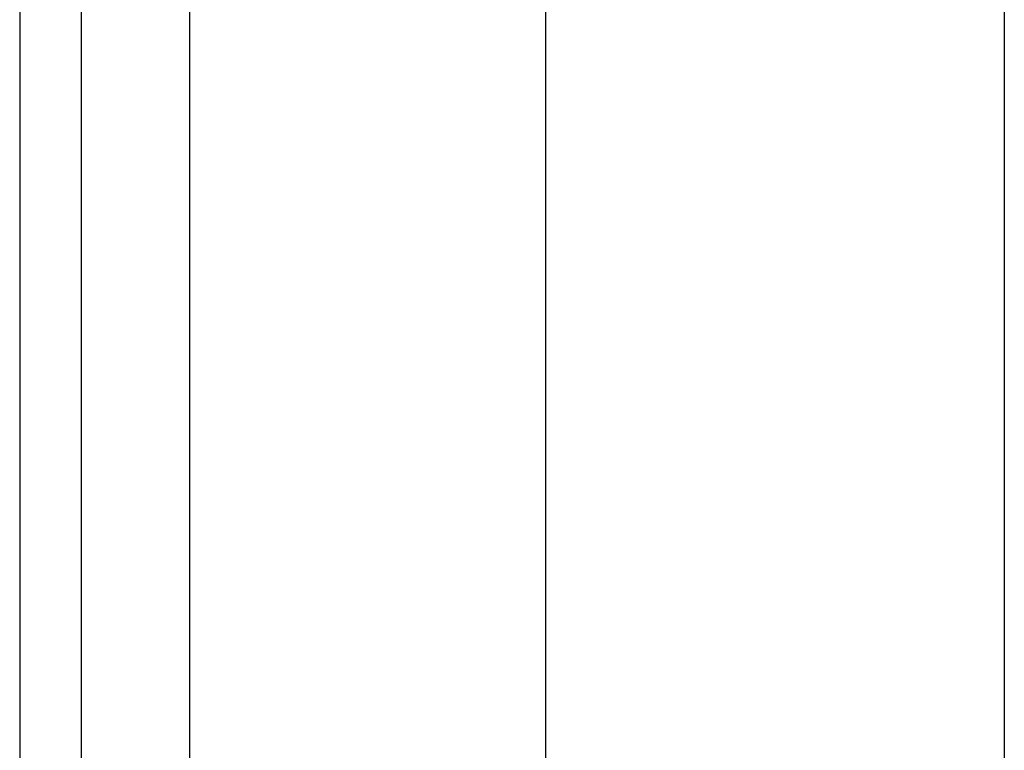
# Model space of a CAD drawing. Header units: inches. Extents: x 3 to 112, y 6 to 61.
# Tile 83 of 140: x 3.348 to 4.194, y 39.468 to 40.096. Entities that reach past the tile are written whole.
import ezdxf

# ---------------------------------------------------------------- set-up
doc = ezdxf.new("R2010")
doc.units = ezdxf.units.IN
doc.header["$MEASUREMENT"] = 0
doc.layers.add('Visible Edges(ANSI)', color=7, linetype='Continuous', lineweight=25)
doc.layers.add('Visible Tangent Edges(ANSI)', color=7, linetype='Continuous', lineweight=25)

msp = doc.modelspace()

# ---------------------------------------------------------------- linework, layer by layer
at = {"layer": 'Visible Edges(ANSI)'}
for p, q in [((3.34808, 43.02566), (3.34808, 13.51466)), ((3.40108, 13.51466), (3.40108, 43.02566)), ((3.80009, 39.30457), (3.80009, 42.35325)), ((4.19379, 42.35325), (4.19379, 39.30551))]:
    msp.add_line(p, q, dxfattribs=at)
at = {"layer": 'Visible Tangent Edges(ANSI)'}
msp.add_line((3.49408, 13.51466), (3.49408, 43.02566), dxfattribs=at)

doc.saveas('drawing.dxf')
